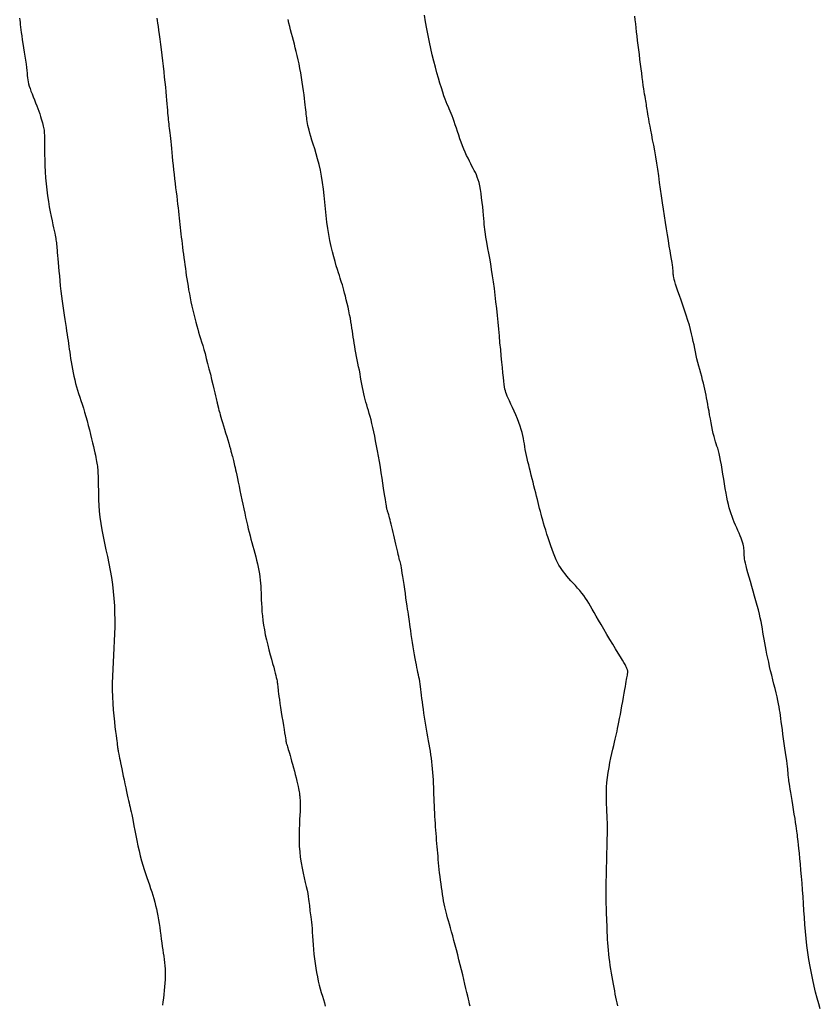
# Model space of a CAD drawing. Header units: millimetres. Extents: x 32690613 to 32693367, y 5343692 to 5344708.
# Tile 53 of 256: x 32692250 to 32692264, y 5343883 to 5343900. Entities that reach past the tile are written whole.
import ezdxf

# ---------------------------------------------------------------- set-up
doc = ezdxf.new("R2010")
doc.units = ezdxf.units.MM
doc.header["$LTSCALE"] = 20
for name, color, linetype in [('02-DGM_HL_494.50', 132, 'Continuous'), ('02-DGM_HL_495.00', 142, 'Continuous'), ('02-DGM_HL_495.50', 152, 'Continuous'), ('02-DGM_HL_496.00', 162, 'Continuous'), ('02-DGM_HL_496.50', 172, 'Continuous')]:
    doc.layers.add(name, color=color, linetype=linetype)

msp = doc.modelspace()

# ---------------------------------------------------------------- linework, layer by layer
at = {"layer": '02-DGM_HL_494.50', "elevation": 494.5, "flags": 128}
msp.add_lwpolyline([(32692263.765, 5343882.427), (32692263.737, 5343882.519), (32692263.71, 5343882.617), (32692263.682, 5343882.721), (32692263.656, 5343882.829), (32692263.631, 5343882.942), (32692263.606, 5343883.059), (32692263.584, 5343883.178), (32692263.563, 5343883.3), (32692263.544, 5343883.424), (32692263.527, 5343883.548), (32692263.513, 5343883.673), (32692263.501, 5343883.797), (32692263.491, 5343883.922), (32692263.482, 5343884.046), (32692263.474, 5343884.169), (32692263.466, 5343884.292), (32692263.459, 5343884.414), (32692263.45, 5343884.536), (32692263.441, 5343884.656), (32692263.432, 5343884.773), (32692263.422, 5343884.886), (32692263.412, 5343884.994), (32692263.402, 5343885.094), (32692263.393, 5343885.186), (32692263.385, 5343885.267), (32692263.378, 5343885.335), (32692263.372, 5343885.391), (32692263.367, 5343885.437), (32692263.363, 5343885.475), (32692263.359, 5343885.51), (32692263.355, 5343885.543), (32692263.35, 5343885.579), (32692263.344, 5343885.621), (32692263.337, 5343885.671), (32692263.327, 5343885.732), (32692263.316, 5343885.802), (32692263.303, 5343885.879), (32692263.29, 5343885.96), (32692263.277, 5343886.041), (32692263.264, 5343886.12), (32692263.252, 5343886.194), (32692263.241, 5343886.261), (32692263.231, 5343886.319), (32692263.223, 5343886.367), (32692263.217, 5343886.407), (32692263.211, 5343886.441), (32692263.207, 5343886.47), (32692263.204, 5343886.496), (32692263.201, 5343886.519), (32692263.198, 5343886.541), (32692263.196, 5343886.564), (32692263.194, 5343886.588), (32692263.192, 5343886.614), (32692263.189, 5343886.645), (32692263.186, 5343886.68), (32692263.182, 5343886.722), (32692263.176, 5343886.771), (32692263.169, 5343886.828), (32692263.16, 5343886.895), (32692263.149, 5343886.969), (32692263.138, 5343887.049), (32692263.126, 5343887.131), (32692263.114, 5343887.215), (32692263.103, 5343887.297), (32692263.092, 5343887.375), (32692263.081, 5343887.447), (32692263.073, 5343887.513), (32692263.065, 5343887.571), (32692263.058, 5343887.626), (32692263.051, 5343887.678), (32692263.043, 5343887.729), (32692263.034, 5343887.78), (32692263.024, 5343887.835), (32692263.011, 5343887.894), (32692262.997, 5343887.959), (32692262.98, 5343888.029), (32692262.962, 5343888.104), (32692262.943, 5343888.181), (32692262.923, 5343888.26), (32692262.903, 5343888.339), (32692262.884, 5343888.419), (32692262.866, 5343888.496), (32692262.849, 5343888.571), (32692262.834, 5343888.644), (32692262.819, 5343888.714), (32692262.806, 5343888.782), (32692262.794, 5343888.849), (32692262.782, 5343888.914), (32692262.77, 5343888.977), (32692262.759, 5343889.04), (32692262.748, 5343889.102), (32692262.737, 5343889.164), (32692262.726, 5343889.226), (32692262.713, 5343889.29), (32692262.699, 5343889.356), (32692262.684, 5343889.425), (32692262.666, 5343889.498), (32692262.646, 5343889.575), (32692262.624, 5343889.657), (32692262.6, 5343889.742), (32692262.575, 5343889.829), (32692262.55, 5343889.915), (32692262.525, 5343889.999), (32692262.502, 5343890.079), (32692262.481, 5343890.154), (32692262.463, 5343890.22), (32692262.448, 5343890.277), (32692262.437, 5343890.326), (32692262.429, 5343890.368), (32692262.423, 5343890.404), (32692262.419, 5343890.434), (32692262.417, 5343890.462), (32692262.415, 5343890.486), (32692262.414, 5343890.51), (32692262.413, 5343890.534), (32692262.412, 5343890.557), (32692262.41, 5343890.582), (32692262.407, 5343890.608), (32692262.402, 5343890.636), (32692262.395, 5343890.666), (32692262.386, 5343890.698), (32692262.374, 5343890.734), (32692262.36, 5343890.772), (32692262.343, 5343890.814), (32692262.324, 5343890.858), (32692262.303, 5343890.904), (32692262.282, 5343890.952), (32692262.26, 5343891.001), (32692262.239, 5343891.051), (32692262.219, 5343891.101), (32692262.2, 5343891.151), (32692262.182, 5343891.202), (32692262.166, 5343891.254), (32692262.15, 5343891.309), (32692262.135, 5343891.367), (32692262.121, 5343891.429), (32692262.107, 5343891.496), (32692262.093, 5343891.569), (32692262.079, 5343891.648), (32692262.065, 5343891.732), (32692262.051, 5343891.818), (32692262.038, 5343891.905), (32692262.024, 5343891.989), (32692262.01, 5343892.07), (32692261.997, 5343892.145), (32692261.984, 5343892.212), (32692261.971, 5343892.269), (32692261.958, 5343892.319), (32692261.945, 5343892.362), (32692261.932, 5343892.402), (32692261.919, 5343892.441), (32692261.907, 5343892.48), (32692261.894, 5343892.522), (32692261.88, 5343892.57), (32692261.867, 5343892.624), (32692261.854, 5343892.684), (32692261.841, 5343892.749), (32692261.828, 5343892.816), (32692261.815, 5343892.885), (32692261.802, 5343892.954), (32692261.791, 5343893.021), (32692261.779, 5343893.085), (32692261.769, 5343893.145), (32692261.759, 5343893.202), (32692261.749, 5343893.255), (32692261.739, 5343893.307), (32692261.729, 5343893.358), (32692261.718, 5343893.41), (32692261.706, 5343893.462), (32692261.693, 5343893.516), (32692261.678, 5343893.573), (32692261.661, 5343893.633), (32692261.644, 5343893.694), (32692261.627, 5343893.757), (32692261.61, 5343893.82), (32692261.593, 5343893.884), (32692261.577, 5343893.947), (32692261.562, 5343894.01), (32692261.549, 5343894.071), (32692261.537, 5343894.132), (32692261.525, 5343894.194), (32692261.512, 5343894.257), (32692261.499, 5343894.323), (32692261.483, 5343894.392), (32692261.465, 5343894.466), (32692261.443, 5343894.545), (32692261.417, 5343894.63), (32692261.388, 5343894.72), (32692261.358, 5343894.811), (32692261.326, 5343894.902), (32692261.295, 5343894.99), (32692261.266, 5343895.073), (32692261.239, 5343895.15), (32692261.216, 5343895.217), (32692261.198, 5343895.273), (32692261.184, 5343895.319), (32692261.174, 5343895.357), (32692261.167, 5343895.387), (32692261.162, 5343895.411), (32692261.16, 5343895.432), (32692261.158, 5343895.449), (32692261.157, 5343895.465), (32692261.157, 5343895.481), (32692261.156, 5343895.498), (32692261.154, 5343895.518), (32692261.152, 5343895.543), (32692261.148, 5343895.573), (32692261.143, 5343895.611), (32692261.136, 5343895.657), (32692261.127, 5343895.714), (32692261.115, 5343895.782), (32692261.102, 5343895.86), (32692261.087, 5343895.947), (32692261.071, 5343896.043), (32692261.053, 5343896.145), (32692261.035, 5343896.253), (32692261.017, 5343896.365), (32692261, 5343896.48), (32692260.982, 5343896.598), (32692260.965, 5343896.716), (32692260.949, 5343896.836), (32692260.932, 5343896.955), (32692260.916, 5343897.074), (32692260.899, 5343897.191), (32692260.882, 5343897.307), (32692260.865, 5343897.419), (32692260.847, 5343897.528), (32692260.828, 5343897.633), (32692260.81, 5343897.734), (32692260.792, 5343897.829), (32692260.775, 5343897.918), (32692260.76, 5343898), (32692260.745, 5343898.074), (32692260.732, 5343898.141), (32692260.722, 5343898.199), (32692260.713, 5343898.249), (32692260.706, 5343898.293), (32692260.7, 5343898.331), (32692260.694, 5343898.366), (32692260.689, 5343898.398), (32692260.685, 5343898.428), (32692260.68, 5343898.458), (32692260.675, 5343898.489), (32692260.67, 5343898.522), (32692260.664, 5343898.557), (32692260.657, 5343898.595), (32692260.65, 5343898.637), (32692260.643, 5343898.684), (32692260.635, 5343898.736), (32692260.626, 5343898.795), (32692260.617, 5343898.861), (32692260.607, 5343898.932), (32692260.598, 5343899.009), (32692260.587, 5343899.089), (32692260.577, 5343899.172), (32692260.566, 5343899.256), (32692260.556, 5343899.341), (32692260.546, 5343899.425), (32692260.535, 5343899.508), (32692260.526, 5343899.589), (32692260.516, 5343899.667), (32692260.507, 5343899.743), (32692260.499, 5343899.817), (32692260.491, 5343899.887), (32692260.484, 5343899.955), (32692260.478, 5343900.019)], dxfattribs=at)
at = {"layer": '02-DGM_HL_495.00', "elevation": 495, "flags": 128}
msp.add_lwpolyline([(32692260.172, 5343882.483), (32692260.162, 5343882.532), (32692260.152, 5343882.582), (32692260.141, 5343882.635), (32692260.13, 5343882.69), (32692260.119, 5343882.746), (32692260.107, 5343882.805), (32692260.096, 5343882.866), (32692260.084, 5343882.929), (32692260.073, 5343882.994), (32692260.061, 5343883.061), (32692260.051, 5343883.128), (32692260.04, 5343883.196), (32692260.031, 5343883.264), (32692260.022, 5343883.332), (32692260.015, 5343883.399), (32692260.008, 5343883.465), (32692260.003, 5343883.531), (32692259.998, 5343883.595), (32692259.994, 5343883.659), (32692259.991, 5343883.722), (32692259.988, 5343883.785), (32692259.985, 5343883.848), (32692259.983, 5343883.91), (32692259.98, 5343883.973), (32692259.978, 5343884.035), (32692259.976, 5343884.097), (32692259.974, 5343884.159), (32692259.972, 5343884.221), (32692259.97, 5343884.283), (32692259.969, 5343884.344), (32692259.968, 5343884.405), (32692259.968, 5343884.466), (32692259.968, 5343884.526), (32692259.969, 5343884.586), (32692259.969, 5343884.646), (32692259.97, 5343884.706), (32692259.972, 5343884.767), (32692259.973, 5343884.829), (32692259.974, 5343884.891), (32692259.976, 5343884.954), (32692259.977, 5343885.018), (32692259.979, 5343885.081), (32692259.98, 5343885.145), (32692259.982, 5343885.208), (32692259.983, 5343885.271), (32692259.985, 5343885.332), (32692259.986, 5343885.392), (32692259.987, 5343885.45), (32692259.989, 5343885.507), (32692259.989, 5343885.563), (32692259.99, 5343885.619), (32692259.99, 5343885.675), (32692259.989, 5343885.733), (32692259.988, 5343885.792), (32692259.985, 5343885.853), (32692259.982, 5343885.917), (32692259.978, 5343885.983), (32692259.975, 5343886.053), (32692259.972, 5343886.125), (32692259.971, 5343886.2), (32692259.971, 5343886.278), (32692259.974, 5343886.358), (32692259.98, 5343886.442), (32692259.99, 5343886.529), (32692260.003, 5343886.617), (32692260.018, 5343886.705), (32692260.035, 5343886.792), (32692260.052, 5343886.876), (32692260.07, 5343886.955), (32692260.087, 5343887.03), (32692260.103, 5343887.097), (32692260.117, 5343887.156), (32692260.129, 5343887.209), (32692260.14, 5343887.257), (32692260.151, 5343887.303), (32692260.161, 5343887.35), (32692260.171, 5343887.398), (32692260.181, 5343887.45), (32692260.193, 5343887.508), (32692260.205, 5343887.573), (32692260.219, 5343887.645), (32692260.233, 5343887.72), (32692260.247, 5343887.798), (32692260.261, 5343887.875), (32692260.275, 5343887.95), (32692260.288, 5343888.021), (32692260.299, 5343888.085), (32692260.309, 5343888.141), (32692260.318, 5343888.189), (32692260.325, 5343888.231), (32692260.331, 5343888.266), (32692260.336, 5343888.295), (32692260.34, 5343888.319), (32692260.344, 5343888.34), (32692260.346, 5343888.357), (32692260.348, 5343888.372), (32692260.35, 5343888.384), (32692260.351, 5343888.395), (32692260.351, 5343888.404), (32692260.351, 5343888.413), (32692260.35, 5343888.421), (32692260.348, 5343888.43), (32692260.345, 5343888.439), (32692260.341, 5343888.449), (32692260.336, 5343888.462), (32692260.328, 5343888.478), (32692260.317, 5343888.5), (32692260.302, 5343888.528), (32692260.281, 5343888.564), (32692260.255, 5343888.608), (32692260.222, 5343888.664), (32692260.182, 5343888.73), (32692260.136, 5343888.806), (32692260.086, 5343888.889), (32692260.033, 5343888.976), (32692259.979, 5343889.065), (32692259.926, 5343889.154), (32692259.876, 5343889.239), (32692259.829, 5343889.318), (32692259.788, 5343889.39), (32692259.752, 5343889.454), (32692259.719, 5343889.513), (32692259.689, 5343889.566), (32692259.66, 5343889.616), (32692259.631, 5343889.662), (32692259.601, 5343889.707), (32692259.57, 5343889.752), (32692259.535, 5343889.796), (32692259.498, 5343889.84), (32692259.46, 5343889.885), (32692259.421, 5343889.929), (32692259.382, 5343889.972), (32692259.343, 5343890.015), (32692259.306, 5343890.056), (32692259.271, 5343890.097), (32692259.238, 5343890.135), (32692259.209, 5343890.174), (32692259.181, 5343890.212), (32692259.155, 5343890.252), (32692259.13, 5343890.294), (32692259.105, 5343890.339), (32692259.082, 5343890.388), (32692259.058, 5343890.442), (32692259.034, 5343890.502), (32692259.009, 5343890.566), (32692258.985, 5343890.634), (32692258.961, 5343890.703), (32692258.938, 5343890.773), (32692258.916, 5343890.842), (32692258.895, 5343890.91), (32692258.876, 5343890.974), (32692258.859, 5343891.033), (32692258.843, 5343891.089), (32692258.828, 5343891.142), (32692258.814, 5343891.194), (32692258.801, 5343891.244), (32692258.788, 5343891.294), (32692258.775, 5343891.346), (32692258.762, 5343891.399), (32692258.748, 5343891.455), (32692258.733, 5343891.513), (32692258.718, 5343891.574), (32692258.702, 5343891.635), (32692258.687, 5343891.698), (32692258.671, 5343891.761), (32692258.655, 5343891.824), (32692258.639, 5343891.886), (32692258.624, 5343891.947), (32692258.609, 5343892.008), (32692258.594, 5343892.067), (32692258.58, 5343892.124), (32692258.567, 5343892.181), (32692258.555, 5343892.236), (32692258.544, 5343892.289), (32692258.534, 5343892.341), (32692258.525, 5343892.391), (32692258.517, 5343892.439), (32692258.509, 5343892.488), (32692258.5, 5343892.538), (32692258.49, 5343892.588), (32692258.477, 5343892.641), (32692258.462, 5343892.697), (32692258.443, 5343892.757), (32692258.42, 5343892.82), (32692258.394, 5343892.887), (32692258.366, 5343892.955), (32692258.336, 5343893.022), (32692258.307, 5343893.086), (32692258.28, 5343893.147), (32692258.254, 5343893.202), (32692258.232, 5343893.25), (32692258.214, 5343893.289), (32692258.2, 5343893.322), (32692258.189, 5343893.352), (32692258.18, 5343893.381), (32692258.173, 5343893.412), (32692258.166, 5343893.449), (32692258.16, 5343893.494), (32692258.154, 5343893.55), (32692258.146, 5343893.619), (32692258.138, 5343893.7), (32692258.129, 5343893.792), (32692258.119, 5343893.892), (32692258.108, 5343894.001), (32692258.097, 5343894.114), (32692258.085, 5343894.232), (32692258.074, 5343894.353), (32692258.062, 5343894.474), (32692258.051, 5343894.596), (32692258.039, 5343894.718), (32692258.027, 5343894.839), (32692258.014, 5343894.96), (32692258, 5343895.079), (32692257.986, 5343895.195), (32692257.971, 5343895.31), (32692257.954, 5343895.421), (32692257.937, 5343895.529), (32692257.92, 5343895.632), (32692257.903, 5343895.73), (32692257.887, 5343895.821), (32692257.872, 5343895.905), (32692257.858, 5343895.981), (32692257.845, 5343896.048), (32692257.835, 5343896.106), (32692257.827, 5343896.156), (32692257.821, 5343896.201), (32692257.815, 5343896.243), (32692257.811, 5343896.285), (32692257.806, 5343896.329), (32692257.802, 5343896.378), (32692257.797, 5343896.433), (32692257.791, 5343896.497), (32692257.785, 5343896.567), (32692257.778, 5343896.643), (32692257.769, 5343896.721), (32692257.76, 5343896.799), (32692257.75, 5343896.876), (32692257.739, 5343896.948), (32692257.727, 5343897.014), (32692257.713, 5343897.072), (32692257.699, 5343897.123), (32692257.683, 5343897.168), (32692257.666, 5343897.209), (32692257.648, 5343897.248), (32692257.629, 5343897.286), (32692257.609, 5343897.324), (32692257.588, 5343897.364), (32692257.566, 5343897.407), (32692257.542, 5343897.454), (32692257.519, 5343897.503), (32692257.494, 5343897.555), (32692257.47, 5343897.61), (32692257.446, 5343897.667), (32692257.422, 5343897.726), (32692257.398, 5343897.786), (32692257.375, 5343897.849), (32692257.354, 5343897.912), (32692257.332, 5343897.975), (32692257.312, 5343898.036), (32692257.292, 5343898.096), (32692257.273, 5343898.153), (32692257.255, 5343898.207), (32692257.237, 5343898.256), (32692257.22, 5343898.299), (32692257.203, 5343898.34), (32692257.186, 5343898.378), (32692257.169, 5343898.417), (32692257.151, 5343898.457), (32692257.133, 5343898.501), (32692257.113, 5343898.551), (32692257.092, 5343898.608), (32692257.069, 5343898.675), (32692257.045, 5343898.749), (32692257.02, 5343898.832), (32692256.993, 5343898.922), (32692256.967, 5343899.017), (32692256.939, 5343899.119), (32692256.912, 5343899.224), (32692256.885, 5343899.334), (32692256.859, 5343899.447), (32692256.833, 5343899.563), (32692256.809, 5343899.68), (32692256.786, 5343899.799), (32692256.765, 5343899.919), (32692256.747, 5343900.039)], dxfattribs=at)
at = {"layer": '02-DGM_HL_495.50', "elevation": 495.5, "flags": 128}
msp.add_lwpolyline([(32692257.555, 5343882.475), (32692257.547, 5343882.509), (32692257.537, 5343882.55), (32692257.526, 5343882.598), (32692257.513, 5343882.653), (32692257.498, 5343882.716), (32692257.482, 5343882.787), (32692257.464, 5343882.864), (32692257.444, 5343882.945), (32692257.424, 5343883.031), (32692257.403, 5343883.119), (32692257.381, 5343883.208), (32692257.358, 5343883.298), (32692257.335, 5343883.386), (32692257.312, 5343883.474), (32692257.29, 5343883.559), (32692257.267, 5343883.641), (32692257.246, 5343883.72), (32692257.225, 5343883.794), (32692257.205, 5343883.864), (32692257.187, 5343883.929), (32692257.171, 5343883.988), (32692257.156, 5343884.043), (32692257.142, 5343884.094), (32692257.129, 5343884.142), (32692257.118, 5343884.19), (32692257.107, 5343884.238), (32692257.096, 5343884.288), (32692257.086, 5343884.34), (32692257.076, 5343884.396), (32692257.066, 5343884.456), (32692257.057, 5343884.518), (32692257.047, 5343884.581), (32692257.039, 5343884.646), (32692257.03, 5343884.711), (32692257.022, 5343884.775), (32692257.015, 5343884.838), (32692257.008, 5343884.9), (32692257.002, 5343884.959), (32692256.996, 5343885.018), (32692256.991, 5343885.075), (32692256.986, 5343885.132), (32692256.981, 5343885.188), (32692256.976, 5343885.244), (32692256.971, 5343885.301), (32692256.966, 5343885.358), (32692256.962, 5343885.415), (32692256.957, 5343885.474), (32692256.952, 5343885.533), (32692256.947, 5343885.593), (32692256.943, 5343885.653), (32692256.939, 5343885.715), (32692256.935, 5343885.777), (32692256.931, 5343885.839), (32692256.928, 5343885.903), (32692256.925, 5343885.967), (32692256.922, 5343886.031), (32692256.919, 5343886.096), (32692256.916, 5343886.161), (32692256.914, 5343886.227), (32692256.911, 5343886.292), (32692256.909, 5343886.357), (32692256.906, 5343886.423), (32692256.903, 5343886.488), (32692256.899, 5343886.553), (32692256.895, 5343886.617), (32692256.89, 5343886.681), (32692256.885, 5343886.744), (32692256.878, 5343886.807), (32692256.87, 5343886.869), (32692256.861, 5343886.93), (32692256.851, 5343886.992), (32692256.84, 5343887.054), (32692256.829, 5343887.117), (32692256.817, 5343887.18), (32692256.805, 5343887.246), (32692256.793, 5343887.313), (32692256.782, 5343887.382), (32692256.77, 5343887.453), (32692256.758, 5343887.525), (32692256.747, 5343887.597), (32692256.737, 5343887.668), (32692256.726, 5343887.737), (32692256.717, 5343887.805), (32692256.709, 5343887.869), (32692256.701, 5343887.929), (32692256.694, 5343887.986), (32692256.687, 5343888.039), (32692256.681, 5343888.09), (32692256.675, 5343888.138), (32692256.669, 5343888.183), (32692256.662, 5343888.227), (32692256.655, 5343888.269), (32692256.648, 5343888.309), (32692256.64, 5343888.349), (32692256.631, 5343888.39), (32692256.622, 5343888.432), (32692256.612, 5343888.477), (32692256.602, 5343888.526), (32692256.591, 5343888.579), (32692256.58, 5343888.638), (32692256.568, 5343888.703), (32692256.557, 5343888.773), (32692256.545, 5343888.846), (32692256.534, 5343888.92), (32692256.522, 5343888.993), (32692256.512, 5343889.064), (32692256.502, 5343889.131), (32692256.494, 5343889.191), (32692256.486, 5343889.243), (32692256.479, 5343889.29), (32692256.473, 5343889.333), (32692256.467, 5343889.374), (32692256.461, 5343889.416), (32692256.454, 5343889.462), (32692256.447, 5343889.512), (32692256.439, 5343889.57), (32692256.429, 5343889.636), (32692256.418, 5343889.71), (32692256.407, 5343889.788), (32692256.395, 5343889.868), (32692256.383, 5343889.947), (32692256.372, 5343890.022), (32692256.362, 5343890.091), (32692256.352, 5343890.152), (32692256.344, 5343890.202), (32692256.337, 5343890.243), (32692256.33, 5343890.277), (32692256.325, 5343890.306), (32692256.319, 5343890.331), (32692256.313, 5343890.356), (32692256.306, 5343890.381), (32692256.299, 5343890.41), (32692256.291, 5343890.444), (32692256.281, 5343890.482), (32692256.271, 5343890.523), (32692256.26, 5343890.569), (32692256.249, 5343890.616), (32692256.237, 5343890.666), (32692256.225, 5343890.717), (32692256.213, 5343890.769), (32692256.2, 5343890.82), (32692256.188, 5343890.872), (32692256.177, 5343890.922), (32692256.165, 5343890.969), (32692256.154, 5343891.015), (32692256.144, 5343891.057), (32692256.135, 5343891.095), (32692256.126, 5343891.128), (32692256.118, 5343891.157), (32692256.112, 5343891.181), (32692256.106, 5343891.201), (32692256.1, 5343891.218), (32692256.096, 5343891.233), (32692256.091, 5343891.246), (32692256.088, 5343891.259), (32692256.084, 5343891.271), (32692256.081, 5343891.284), (32692256.078, 5343891.3), (32692256.074, 5343891.318), (32692256.07, 5343891.342), (32692256.065, 5343891.372), (32692256.06, 5343891.409), (32692256.053, 5343891.456), (32692256.044, 5343891.512), (32692256.034, 5343891.58), (32692256.022, 5343891.657), (32692256.009, 5343891.743), (32692255.995, 5343891.834), (32692255.979, 5343891.93), (32692255.964, 5343892.028), (32692255.947, 5343892.126), (32692255.93, 5343892.224), (32692255.914, 5343892.318), (32692255.897, 5343892.408), (32692255.88, 5343892.495), (32692255.863, 5343892.578), (32692255.847, 5343892.657), (32692255.83, 5343892.731), (32692255.814, 5343892.8), (32692255.798, 5343892.865), (32692255.782, 5343892.924), (32692255.767, 5343892.979), (32692255.752, 5343893.031), (32692255.737, 5343893.081), (32692255.723, 5343893.13), (32692255.709, 5343893.178), (32692255.696, 5343893.227), (32692255.683, 5343893.277), (32692255.671, 5343893.33), (32692255.659, 5343893.385), (32692255.648, 5343893.442), (32692255.636, 5343893.501), (32692255.625, 5343893.561), (32692255.614, 5343893.622), (32692255.603, 5343893.684), (32692255.591, 5343893.746), (32692255.579, 5343893.808), (32692255.567, 5343893.87), (32692255.554, 5343893.931), (32692255.542, 5343893.992), (32692255.531, 5343894.052), (32692255.519, 5343894.111), (32692255.509, 5343894.168), (32692255.499, 5343894.224), (32692255.491, 5343894.279), (32692255.483, 5343894.332), (32692255.475, 5343894.385), (32692255.468, 5343894.439), (32692255.46, 5343894.493), (32692255.452, 5343894.548), (32692255.442, 5343894.606), (32692255.432, 5343894.667), (32692255.419, 5343894.73), (32692255.406, 5343894.796), (32692255.391, 5343894.863), (32692255.376, 5343894.929), (32692255.36, 5343894.994), (32692255.345, 5343895.056), (32692255.33, 5343895.115), (32692255.316, 5343895.168), (32692255.302, 5343895.215), (32692255.29, 5343895.258), (32692255.277, 5343895.299), (32692255.265, 5343895.339), (32692255.251, 5343895.38), (32692255.237, 5343895.425), (32692255.221, 5343895.475), (32692255.203, 5343895.532), (32692255.183, 5343895.599), (32692255.161, 5343895.674), (32692255.138, 5343895.756), (32692255.114, 5343895.846), (32692255.091, 5343895.942), (32692255.069, 5343896.043), (32692255.048, 5343896.149), (32692255.03, 5343896.26), (32692255.015, 5343896.373), (32692255.001, 5343896.489), (32692254.989, 5343896.606), (32692254.978, 5343896.724), (32692254.966, 5343896.841), (32692254.953, 5343896.957), (32692254.938, 5343897.072), (32692254.921, 5343897.183), (32692254.9, 5343897.29), (32692254.877, 5343897.393), (32692254.851, 5343897.492), (32692254.825, 5343897.584), (32692254.799, 5343897.671), (32692254.774, 5343897.751), (32692254.751, 5343897.825), (32692254.73, 5343897.89), (32692254.713, 5343897.948), (32692254.699, 5343897.999), (32692254.688, 5343898.044), (32692254.679, 5343898.085), (32692254.672, 5343898.121), (32692254.667, 5343898.155), (32692254.662, 5343898.188), (32692254.659, 5343898.22), (32692254.655, 5343898.252), (32692254.651, 5343898.286), (32692254.647, 5343898.322), (32692254.643, 5343898.362), (32692254.638, 5343898.405), (32692254.633, 5343898.452), (32692254.626, 5343898.505), (32692254.619, 5343898.564), (32692254.611, 5343898.629), (32692254.601, 5343898.7), (32692254.59, 5343898.776), (32692254.579, 5343898.854), (32692254.566, 5343898.935), (32692254.553, 5343899.016), (32692254.538, 5343899.096), (32692254.523, 5343899.175), (32692254.507, 5343899.25), (32692254.49, 5343899.323), (32692254.473, 5343899.393), (32692254.456, 5343899.461), (32692254.439, 5343899.527), (32692254.421, 5343899.592), (32692254.404, 5343899.655), (32692254.388, 5343899.717), (32692254.372, 5343899.779), (32692254.357, 5343899.84), (32692254.342, 5343899.9), (32692254.329, 5343899.96)], dxfattribs=at)
at = {"layer": '02-DGM_HL_496.00', "elevation": 496, "flags": 128}
msp.add_lwpolyline([(32692252.001, 5343899.984), (32692252.007, 5343899.944), (32692252.014, 5343899.897), (32692252.022, 5343899.84), (32692252.032, 5343899.772), (32692252.042, 5343899.696), (32692252.054, 5343899.612), (32692252.065, 5343899.522), (32692252.077, 5343899.428), (32692252.09, 5343899.331), (32692252.101, 5343899.232), (32692252.113, 5343899.134), (32692252.123, 5343899.037), (32692252.133, 5343898.943), (32692252.142, 5343898.851), (32692252.151, 5343898.764), (32692252.158, 5343898.681), (32692252.166, 5343898.603), (32692252.172, 5343898.531), (32692252.178, 5343898.465), (32692252.183, 5343898.406), (32692252.187, 5343898.353), (32692252.192, 5343898.305), (32692252.196, 5343898.262), (32692252.199, 5343898.222), (32692252.203, 5343898.184), (32692252.207, 5343898.147), (32692252.211, 5343898.11), (32692252.215, 5343898.073), (32692252.22, 5343898.035), (32692252.225, 5343897.995), (32692252.23, 5343897.952), (32692252.235, 5343897.906), (32692252.241, 5343897.856), (32692252.247, 5343897.801), (32692252.253, 5343897.742), (32692252.26, 5343897.677), (32692252.267, 5343897.607), (32692252.274, 5343897.533), (32692252.281, 5343897.456), (32692252.289, 5343897.377), (32692252.297, 5343897.297), (32692252.306, 5343897.216), (32692252.315, 5343897.136), (32692252.324, 5343897.058), (32692252.333, 5343896.981), (32692252.342, 5343896.906), (32692252.352, 5343896.832), (32692252.361, 5343896.761), (32692252.369, 5343896.692), (32692252.378, 5343896.626), (32692252.385, 5343896.563), (32692252.392, 5343896.502), (32692252.399, 5343896.443), (32692252.405, 5343896.386), (32692252.411, 5343896.33), (32692252.416, 5343896.275), (32692252.422, 5343896.219), (32692252.428, 5343896.163), (32692252.434, 5343896.106), (32692252.441, 5343896.047), (32692252.449, 5343895.987), (32692252.456, 5343895.926), (32692252.464, 5343895.863), (32692252.472, 5343895.801), (32692252.481, 5343895.738), (32692252.489, 5343895.675), (32692252.498, 5343895.612), (32692252.506, 5343895.55), (32692252.514, 5343895.489), (32692252.523, 5343895.427), (32692252.532, 5343895.364), (32692252.542, 5343895.301), (32692252.553, 5343895.236), (32692252.564, 5343895.17), (32692252.577, 5343895.101), (32692252.591, 5343895.03), (32692252.606, 5343894.958), (32692252.622, 5343894.884), (32692252.638, 5343894.811), (32692252.655, 5343894.738), (32692252.673, 5343894.668), (32692252.69, 5343894.6), (32692252.708, 5343894.536), (32692252.725, 5343894.476), (32692252.742, 5343894.419), (32692252.759, 5343894.363), (32692252.776, 5343894.307), (32692252.794, 5343894.248), (32692252.813, 5343894.185), (32692252.833, 5343894.116), (32692252.855, 5343894.04), (32692252.877, 5343893.955), (32692252.901, 5343893.864), (32692252.925, 5343893.769), (32692252.949, 5343893.674), (32692252.972, 5343893.581), (32692252.993, 5343893.494), (32692253.012, 5343893.414), (32692253.029, 5343893.346), (32692253.042, 5343893.291), (32692253.052, 5343893.247), (32692253.06, 5343893.215), (32692253.065, 5343893.191), (32692253.069, 5343893.174), (32692253.072, 5343893.163), (32692253.073, 5343893.155), (32692253.074, 5343893.15), (32692253.075, 5343893.144), (32692253.076, 5343893.139), (32692253.078, 5343893.133), (32692253.079, 5343893.127), (32692253.08, 5343893.12), (32692253.082, 5343893.111), (32692253.085, 5343893.101), (32692253.087, 5343893.09), (32692253.091, 5343893.076), (32692253.095, 5343893.06), (32692253.1, 5343893.041), (32692253.107, 5343893.018), (32692253.115, 5343892.99), (32692253.124, 5343892.957), (32692253.136, 5343892.917), (32692253.149, 5343892.872), (32692253.165, 5343892.819), (32692253.182, 5343892.761), (32692253.201, 5343892.7), (32692253.22, 5343892.636), (32692253.239, 5343892.572), (32692253.258, 5343892.511), (32692253.275, 5343892.453), (32692253.291, 5343892.4), (32692253.304, 5343892.354), (32692253.315, 5343892.314), (32692253.325, 5343892.279), (32692253.333, 5343892.248), (32692253.34, 5343892.22), (32692253.347, 5343892.194), (32692253.353, 5343892.169), (32692253.359, 5343892.144), (32692253.365, 5343892.117), (32692253.372, 5343892.089), (32692253.38, 5343892.057), (32692253.388, 5343892.022), (32692253.397, 5343891.982), (32692253.407, 5343891.937), (32692253.418, 5343891.885), (32692253.43, 5343891.827), (32692253.444, 5343891.761), (32692253.458, 5343891.689), (32692253.474, 5343891.613), (32692253.49, 5343891.533), (32692253.507, 5343891.451), (32692253.524, 5343891.37), (32692253.541, 5343891.289), (32692253.558, 5343891.212), (32692253.574, 5343891.139), (32692253.59, 5343891.069), (32692253.606, 5343891.002), (32692253.621, 5343890.938), (32692253.637, 5343890.876), (32692253.653, 5343890.814), (32692253.669, 5343890.753), (32692253.686, 5343890.692), (32692253.703, 5343890.629), (32692253.72, 5343890.566), (32692253.737, 5343890.503), (32692253.754, 5343890.44), (32692253.77, 5343890.377), (32692253.785, 5343890.316), (32692253.799, 5343890.255), (32692253.81, 5343890.196), (32692253.82, 5343890.139), (32692253.828, 5343890.083), (32692253.834, 5343890.028), (32692253.838, 5343889.973), (32692253.842, 5343889.918), (32692253.845, 5343889.861), (32692253.848, 5343889.803), (32692253.85, 5343889.742), (32692253.853, 5343889.678), (32692253.856, 5343889.611), (32692253.86, 5343889.54), (32692253.865, 5343889.467), (32692253.872, 5343889.391), (32692253.881, 5343889.311), (32692253.893, 5343889.229), (32692253.907, 5343889.144), (32692253.924, 5343889.055), (32692253.944, 5343888.966), (32692253.966, 5343888.876), (32692253.988, 5343888.788), (32692254.011, 5343888.703), (32692254.033, 5343888.623), (32692254.053, 5343888.549), (32692254.072, 5343888.483), (32692254.087, 5343888.425), (32692254.1, 5343888.376), (32692254.111, 5343888.334), (32692254.119, 5343888.298), (32692254.126, 5343888.266), (32692254.131, 5343888.239), (32692254.136, 5343888.214), (32692254.139, 5343888.191), (32692254.142, 5343888.168), (32692254.144, 5343888.144), (32692254.147, 5343888.118), (32692254.15, 5343888.089), (32692254.154, 5343888.055), (32692254.159, 5343888.014), (32692254.165, 5343887.966), (32692254.173, 5343887.909), (32692254.183, 5343887.842), (32692254.194, 5343887.767), (32692254.207, 5343887.688), (32692254.219, 5343887.607), (32692254.232, 5343887.527), (32692254.245, 5343887.45), (32692254.256, 5343887.38), (32692254.266, 5343887.319), (32692254.274, 5343887.269), (32692254.28, 5343887.229), (32692254.285, 5343887.198), (32692254.289, 5343887.174), (32692254.293, 5343887.155), (32692254.296, 5343887.139), (32692254.3, 5343887.125), (32692254.304, 5343887.11), (32692254.309, 5343887.093), (32692254.315, 5343887.074), (32692254.322, 5343887.052), (32692254.33, 5343887.026), (32692254.339, 5343886.995), (32692254.35, 5343886.96), (32692254.362, 5343886.92), (32692254.376, 5343886.873), (32692254.39, 5343886.82), (32692254.406, 5343886.763), (32692254.423, 5343886.702), (32692254.439, 5343886.64), (32692254.455, 5343886.579), (32692254.47, 5343886.519), (32692254.484, 5343886.464), (32692254.495, 5343886.414), (32692254.505, 5343886.371), (32692254.513, 5343886.334), (32692254.519, 5343886.303), (32692254.523, 5343886.276), (32692254.527, 5343886.253), (32692254.529, 5343886.233), (32692254.532, 5343886.214), (32692254.534, 5343886.196), (32692254.536, 5343886.177), (32692254.538, 5343886.156), (32692254.54, 5343886.133), (32692254.541, 5343886.106), (32692254.542, 5343886.073), (32692254.542, 5343886.033), (32692254.541, 5343885.985), (32692254.539, 5343885.927), (32692254.535, 5343885.859), (32692254.531, 5343885.782), (32692254.527, 5343885.698), (32692254.524, 5343885.607), (32692254.522, 5343885.511), (32692254.523, 5343885.412), (32692254.526, 5343885.312), (32692254.533, 5343885.212), (32692254.544, 5343885.113), (32692254.558, 5343885.016), (32692254.575, 5343884.922), (32692254.593, 5343884.832), (32692254.612, 5343884.747), (32692254.63, 5343884.667), (32692254.648, 5343884.594), (32692254.663, 5343884.528), (32692254.675, 5343884.47), (32692254.684, 5343884.419), (32692254.692, 5343884.374), (32692254.697, 5343884.333), (32692254.702, 5343884.297), (32692254.705, 5343884.262), (32692254.709, 5343884.23), (32692254.712, 5343884.198), (32692254.716, 5343884.165), (32692254.721, 5343884.131), (32692254.726, 5343884.095), (32692254.731, 5343884.056), (32692254.736, 5343884.013), (32692254.742, 5343883.966), (32692254.747, 5343883.913), (32692254.752, 5343883.854), (32692254.757, 5343883.788), (32692254.762, 5343883.717), (32692254.767, 5343883.641), (32692254.772, 5343883.561), (32692254.778, 5343883.479), (32692254.786, 5343883.395), (32692254.794, 5343883.312), (32692254.805, 5343883.229), (32692254.817, 5343883.149), (32692254.831, 5343883.07), (32692254.847, 5343882.994), (32692254.863, 5343882.921), (32692254.881, 5343882.849), (32692254.899, 5343882.781), (32692254.917, 5343882.715), (32692254.935, 5343882.651), (32692254.953, 5343882.591), (32692254.971, 5343882.533), (32692254.988, 5343882.477)], dxfattribs=at)
at = {"layer": '02-DGM_HL_496.50', "elevation": 496.5, "flags": 128}
msp.add_lwpolyline([(32692249.568, 5343899.984), (32692249.571, 5343899.949), (32692249.575, 5343899.912), (32692249.579, 5343899.872), (32692249.583, 5343899.829), (32692249.589, 5343899.782), (32692249.596, 5343899.73), (32692249.604, 5343899.671), (32692249.614, 5343899.605), (32692249.625, 5343899.535), (32692249.637, 5343899.461), (32692249.648, 5343899.385), (32692249.66, 5343899.311), (32692249.671, 5343899.239), (32692249.681, 5343899.171), (32692249.689, 5343899.11), (32692249.695, 5343899.056), (32692249.7, 5343899.01), (32692249.704, 5343898.968), (32692249.708, 5343898.931), (32692249.713, 5343898.895), (32692249.719, 5343898.859), (32692249.727, 5343898.823), (32692249.738, 5343898.783), (32692249.752, 5343898.74), (32692249.769, 5343898.693), (32692249.788, 5343898.644), (32692249.808, 5343898.593), (32692249.83, 5343898.54), (32692249.851, 5343898.487), (32692249.871, 5343898.435), (32692249.891, 5343898.384), (32692249.909, 5343898.336), (32692249.925, 5343898.289), (32692249.939, 5343898.245), (32692249.952, 5343898.204), (32692249.963, 5343898.166), (32692249.972, 5343898.131), (32692249.98, 5343898.1), (32692249.987, 5343898.072), (32692249.993, 5343898.048), (32692249.997, 5343898.026), (32692250.001, 5343898.003), (32692250.004, 5343897.977), (32692250.005, 5343897.947), (32692250.007, 5343897.911), (32692250.008, 5343897.865), (32692250.008, 5343897.809), (32692250.008, 5343897.74), (32692250.009, 5343897.66), (32692250.01, 5343897.571), (32692250.012, 5343897.474), (32692250.015, 5343897.372), (32692250.02, 5343897.265), (32692250.027, 5343897.157), (32692250.036, 5343897.049), (32692250.048, 5343896.942), (32692250.062, 5343896.838), (32692250.077, 5343896.737), (32692250.094, 5343896.642), (32692250.111, 5343896.552), (32692250.127, 5343896.468), (32692250.143, 5343896.393), (32692250.157, 5343896.326), (32692250.17, 5343896.269), (32692250.18, 5343896.22), (32692250.189, 5343896.178), (32692250.196, 5343896.142), (32692250.202, 5343896.111), (32692250.207, 5343896.083), (32692250.212, 5343896.057), (32692250.216, 5343896.031), (32692250.219, 5343896.005), (32692250.222, 5343895.977), (32692250.226, 5343895.947), (32692250.229, 5343895.913), (32692250.232, 5343895.874), (32692250.236, 5343895.83), (32692250.241, 5343895.779), (32692250.245, 5343895.721), (32692250.251, 5343895.654), (32692250.257, 5343895.581), (32692250.264, 5343895.501), (32692250.272, 5343895.417), (32692250.28, 5343895.33), (32692250.289, 5343895.24), (32692250.299, 5343895.15), (32692250.309, 5343895.061), (32692250.321, 5343894.973), (32692250.332, 5343894.887), (32692250.344, 5343894.804), (32692250.357, 5343894.725), (32692250.368, 5343894.648), (32692250.38, 5343894.575), (32692250.391, 5343894.506), (32692250.401, 5343894.441), (32692250.41, 5343894.382), (32692250.418, 5343894.325), (32692250.426, 5343894.272), (32692250.433, 5343894.22), (32692250.44, 5343894.169), (32692250.447, 5343894.118), (32692250.455, 5343894.066), (32692250.463, 5343894.011), (32692250.472, 5343893.954), (32692250.481, 5343893.893), (32692250.492, 5343893.831), (32692250.503, 5343893.768), (32692250.515, 5343893.703), (32692250.529, 5343893.639), (32692250.544, 5343893.575), (32692250.559, 5343893.513), (32692250.576, 5343893.451), (32692250.595, 5343893.391), (32692250.614, 5343893.331), (32692250.634, 5343893.27), (32692250.655, 5343893.208), (32692250.676, 5343893.144), (32692250.698, 5343893.076), (32692250.72, 5343893.004), (32692250.742, 5343892.929), (32692250.763, 5343892.849), (32692250.785, 5343892.768), (32692250.806, 5343892.688), (32692250.825, 5343892.608), (32692250.844, 5343892.532), (32692250.861, 5343892.46), (32692250.876, 5343892.394), (32692250.889, 5343892.336), (32692250.901, 5343892.285), (32692250.911, 5343892.239), (32692250.919, 5343892.199), (32692250.926, 5343892.163), (32692250.932, 5343892.13), (32692250.937, 5343892.1), (32692250.942, 5343892.072), (32692250.946, 5343892.044), (32692250.949, 5343892.016), (32692250.952, 5343891.985), (32692250.955, 5343891.952), (32692250.957, 5343891.915), (32692250.959, 5343891.872), (32692250.96, 5343891.822), (32692250.961, 5343891.764), (32692250.962, 5343891.697), (32692250.963, 5343891.621), (32692250.964, 5343891.538), (32692250.967, 5343891.447), (32692250.972, 5343891.351), (32692250.98, 5343891.249), (32692250.991, 5343891.142), (32692251.006, 5343891.032), (32692251.025, 5343890.918), (32692251.047, 5343890.802), (32692251.072, 5343890.684), (32692251.098, 5343890.564), (32692251.124, 5343890.442), (32692251.15, 5343890.32), (32692251.174, 5343890.196), (32692251.196, 5343890.072), (32692251.214, 5343889.947), (32692251.228, 5343889.823), (32692251.239, 5343889.698), (32692251.247, 5343889.573), (32692251.252, 5343889.448), (32692251.254, 5343889.323), (32692251.254, 5343889.198), (32692251.251, 5343889.073), (32692251.246, 5343888.948), (32692251.239, 5343888.823), (32692251.232, 5343888.698), (32692251.224, 5343888.573), (32692251.218, 5343888.449), (32692251.213, 5343888.325), (32692251.209, 5343888.202), (32692251.209, 5343888.08), (32692251.212, 5343887.959), (32692251.218, 5343887.84), (32692251.227, 5343887.726), (32692251.236, 5343887.618), (32692251.247, 5343887.517), (32692251.258, 5343887.425), (32692251.268, 5343887.343), (32692251.277, 5343887.275), (32692251.284, 5343887.219), (32692251.29, 5343887.176), (32692251.294, 5343887.143), (32692251.296, 5343887.119), (32692251.298, 5343887.101), (32692251.3, 5343887.09), (32692251.3, 5343887.081), (32692251.301, 5343887.075), (32692251.302, 5343887.069), (32692251.303, 5343887.062), (32692251.304, 5343887.055), (32692251.306, 5343887.046), (32692251.308, 5343887.036), (32692251.31, 5343887.023), (32692251.313, 5343887.007), (32692251.317, 5343886.988), (32692251.321, 5343886.966), (32692251.327, 5343886.939), (32692251.333, 5343886.908), (32692251.34, 5343886.873), (32692251.348, 5343886.832), (32692251.357, 5343886.787), (32692251.367, 5343886.736), (32692251.379, 5343886.68), (32692251.392, 5343886.618), (32692251.405, 5343886.552), (32692251.419, 5343886.484), (32692251.434, 5343886.414), (32692251.448, 5343886.346), (32692251.462, 5343886.281), (32692251.476, 5343886.22), (32692251.488, 5343886.166), (32692251.499, 5343886.118), (32692251.509, 5343886.077), (32692251.518, 5343886.038), (32692251.527, 5343886.001), (32692251.536, 5343885.962), (32692251.546, 5343885.92), (32692251.556, 5343885.871), (32692251.567, 5343885.814), (32692251.58, 5343885.747), (32692251.595, 5343885.671), (32692251.61, 5343885.588), (32692251.627, 5343885.5), (32692251.646, 5343885.409), (32692251.665, 5343885.317), (32692251.685, 5343885.226), (32692251.707, 5343885.137), (32692251.729, 5343885.053), (32692251.752, 5343884.973), (32692251.776, 5343884.897), (32692251.799, 5343884.825), (32692251.822, 5343884.755), (32692251.845, 5343884.688), (32692251.868, 5343884.624), (32692251.889, 5343884.561), (32692251.91, 5343884.5), (32692251.929, 5343884.44), (32692251.947, 5343884.381), (32692251.964, 5343884.321), (32692251.979, 5343884.261), (32692251.994, 5343884.201), (32692252.008, 5343884.138), (32692252.02, 5343884.074), (32692252.032, 5343884.008), (32692252.042, 5343883.94), (32692252.052, 5343883.871), (32692252.061, 5343883.802), (32692252.07, 5343883.733), (32692252.079, 5343883.665), (32692252.087, 5343883.599), (32692252.096, 5343883.535), (32692252.105, 5343883.475), (32692252.114, 5343883.416), (32692252.123, 5343883.359), (32692252.131, 5343883.304), (32692252.138, 5343883.248), (32692252.143, 5343883.192), (32692252.147, 5343883.135), (32692252.149, 5343883.075), (32692252.148, 5343883.013), (32692252.146, 5343882.949), (32692252.142, 5343882.883), (32692252.136, 5343882.817), (32692252.13, 5343882.75), (32692252.123, 5343882.683), (32692252.116, 5343882.618), (32692252.109, 5343882.554), (32692252.103, 5343882.492)], dxfattribs=at)

doc.saveas('drawing.dxf')
